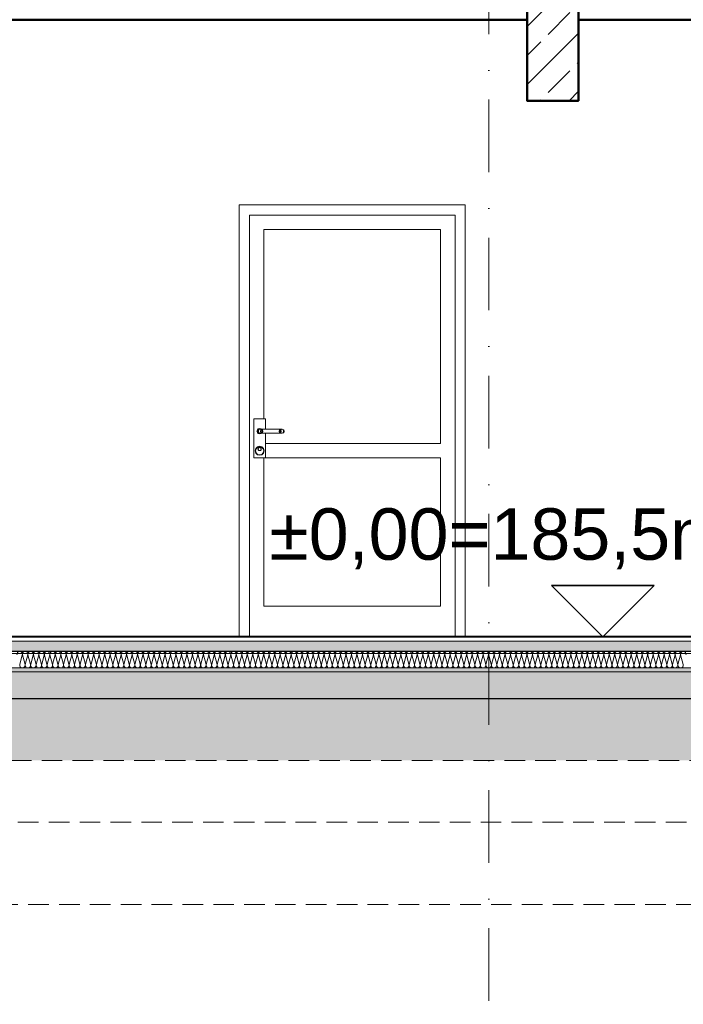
# Model space of a CAD drawing. Header units: centimetres. Extents: x -43488 to -10641, y 2063 to 22960.
# Tile 54 of 72: x -36623 to -36301, y 8205 to 8683. Entities that reach past the tile are written whole.
import ezdxf

# ---------------------------------------------------------------- set-up
doc = ezdxf.new("R2010")
doc.units = ezdxf.units.CM
doc.header["$MEASUREMENT"] = 0
doc.linetypes.add('Kreski i kropki', pattern=[67.027776, 35.277777, -17.638888, 0, -14.111111])
doc.linetypes.add('Przerywana krótka2', pattern=[15, 10, -5])
doc.layers.add('!konstrukcja tarasu_Nr_pióra__10', color=1, linetype='Continuous', lineweight=0)
doc.layers.add('Słupy_Nr_pióra__1', color=8, linetype='Continuous', lineweight=50)
for name, color, linetype, lineweight, true_color in [('!konstrukcja tarasu_Nr_pióra__2', 7, 'Continuous', 40, 0x61c100), ('!konstrukcja tarasu_Nr_pióra__4', 7, 'Continuous', 25, 0x31fd59), ('!konstrukcja tarasu_Nr_pióra__6', 7, 'Continuous', 18, 0x3fa3ff), ('!konstrukcja tarasu_Nr_pióra__8', 7, 'Continuous', 13, 0x42bda7), ('!ocieplenie_Nr_pióra__94', 7, 'Continuous', 18, 0x9f9f9f), ('!osie_Nr_pióra__6', 7, 'Continuous', 18, 0x3fa3ff), ('Słupy_Nr_pióra__7', 7, 'Continuous', 15, 0x9f9fff), ('Słupy_Nr_pióra__8', 7, 'Continuous', 13, 0x42bda7), ('Wymiarowanie_Nr_pióra__3', 7, 'Continuous', 35, 0xff6500), ('Wymiarowanie_Nr_pióra__6', 7, 'Continuous', 18, 0x3fa3ff), ('Wymiarowanie_Nr_pióra__8', 7, 'Continuous', 13, 0x42bda7), ('Ściany zewnętrzne_Nr_pióra__2', 7, 'Continuous', 40, 0x61c100), ('Ściany zewnętrzne_Nr_pióra__6', 7, 'Continuous', 18, 0x3fa3ff)]:
    doc.layers.add(name, color=color, linetype=linetype, lineweight=lineweight, true_color=true_color)
doc.styles.add('STYL_AUTOMATYCZNY_1', font='txt')
doc.linetypes.add('izolacja 1_50', pattern='A,0,[1,Janisz._Ochraniew_DACH i KLIMA_V21.Shx,S=0.31746,R=0,X=0,Y=0],-40,0', length=40)

msp = doc.modelspace()

# ---------------------------------------------------------------- hatches: boundary and pattern name
at = {"layer": 'Słupy_Nr_pióra__7', "linetype": 'Continuous', "lineweight": 15, "true_color": 0x9f9fff}
h = msp.add_hatch(dxfattribs=at)
h.set_pattern_fill('A_beton_zbrojony', color=161, style=0, pattern_type=2)
h.set_pattern_definition([(45, (0, 0), (-14.142136, 14.142136), []), (45, (-7.071, 7.071), (-14.142136, 14.142136), [15, -5])])
h.paths.add_polyline_path([(-36376.71, 8693.98), (-36351.71, 8693.98), (-36351.71, 8643.98), (-36376.71, 8643.98)])
h = msp.add_hatch(dxfattribs=at)
h.set_pattern_fill('A_beton', color=161, style=0, pattern_type=2)
h.set_pattern_definition([(45, (0, 0), (-11.3137085, 11.3137085), [12, -4]), (45, (0, 11.314), (-11.3137085, 11.3137085), [12, -4])])
h.paths.add_polyline_path([(-37436.71, 8376.36), (-35903.71, 8376.36), (-35903.71, 8381.36), (-37436.71, 8381.36)])
at = {"layer": 'Słupy_Nr_pióra__8', "linetype": 'Continuous', "lineweight": 13, "true_color": 0x42bda7}
h = msp.add_hatch(dxfattribs=at)
h.set_pattern_fill('A_beton_lekki', color=135, style=0, pattern_type=2)
h.set_pattern_definition([(0, (0, 0), (0, 41.56922), [2.6, -21.4]), (0, (12, 20.785), (0, 41.56922), [2.6, -21.4]), (60, (0, 0), (-36, 20.78461), [2.6, -21.4]), (60, (24, 0), (-36, 20.78461), [2.6, -21.4]), (120, (2.6, 0), (36, 20.78461), [2.6, -21.4]), (120, (26.6, 0), (36, 20.78461), [2.6, -21.4]), (0, (0, 4), (0, 8), [0, -8, 0, -12]), (45, (4, 4), (-5.6568542, 5.6568542), [0, -6, 0, -10])])
h.paths.add_polyline_path([(-37436.71, 8368.36), (-35901.71, 8368.36), (-35901.71, 8353.36), (-37436.71, 8353.36)])
h = msp.add_hatch(dxfattribs=at)
h.set_pattern_fill('płyty_kamienne', color=135, style=0, pattern_type=2)
h.set_pattern_definition([(45, (0, 35), (-11.136932, 11.136932), [0, -10.5, 0, -15.75]), (110, (35, 35), (14.800159, 5.386817), [0, -7.7, 0, -13.3])])
h.paths.add_polyline_path([(-37436.71, 8353.36), (-37436.71, 8342.36), (-37436.71, 8293.36), (-37414.21, 8293.36), (-37414.21, 8253.36), (-37404.21, 8243.36), (-37320.74, 8323.36), (-36017.68, 8323.36), (-35934.21, 8243.36), (-35924.21, 8253.36), (-35924.21, 8293.36), (-35901.71, 8293.36), (-35901.71, 8342.36), (-35901.71, 8353.36)])

# ---------------------------------------------------------------- linework, layer by layer
at = {"layer": '!konstrukcja tarasu_Nr_pióra__10', "color": 1, "linetype": 'izolacja 1_50', "lineweight": 0}
for p, q in [((-35901.71, 8375.29), (-37436.71, 8375.29)), ((-37464.04, 8366.36), (-35874.38, 8366.36))]:
    msp.add_line(p, q, dxfattribs=at)
at = {"layer": '!konstrukcja tarasu_Nr_pióra__2', "color": 72, "linetype": 'Continuous', "lineweight": 40, "true_color": 0x61c100}
msp.add_line((-35901.71, 8383.36), (-37436.71, 8383.36), dxfattribs=at)
at = {"layer": '!konstrukcja tarasu_Nr_pióra__4', "color": 100, "linetype": 'Continuous', "lineweight": 25, "true_color": 0x31fd59}
for p, q in [((-35903.71, 8376.36), (-37436.71, 8376.36)), ((-35901.71, 8353.36), (-37436.71, 8353.36))]:
    msp.add_line(p, q, dxfattribs=at)
at = {"layer": '!konstrukcja tarasu_Nr_pióra__6', "color": 161, "linetype": 'Continuous', "lineweight": 18, "true_color": 0x3fa3ff}
msp.add_line((-35901.71, 8368.36), (-37436.71, 8368.36), dxfattribs=at)
at = {"layer": '!konstrukcja tarasu_Nr_pióra__8', "color": 135, "linetype": 'Continuous', "lineweight": 13, "true_color": 0x42bda7}
msp.add_line((-35901.71, 8381.36), (-37436.71, 8381.36), dxfattribs=at)
at = {"layer": '!konstrukcja tarasu_Nr_pióra__8', "color": 135, "linetype": 'Przerywana krótka2', "lineweight": 13, "true_color": 0x42bda7}
for p, q in [((-36017.68, 8323.36), (-37320.74, 8323.36)), ((-35924.21, 8293.36), (-37414.21, 8293.36)), ((-37414.21, 8253.36), (-35924.21, 8253.36))]:
    msp.add_line(p, q, dxfattribs=at)
at = {"layer": '!ocieplenie_Nr_pióra__94', "color": 253, "linetype": 'Continuous', "lineweight": 18, "true_color": 0x9f9f9f}
for p, q in [((-36622.1, 8374.68), (-36623.34, 8370.04)), ((-36622.01, 8374.68), (-36620.76, 8370.04)), ((-36619.43, 8374.68), (-36620.67, 8370.04)), ((-36619.34, 8374.68), (-36618.1, 8370.04)), ((-36616.76, 8374.68), (-36618.01, 8370.04)), ((-36616.67, 8374.68), (-36615.43, 8370.04)), ((-36614.1, 8374.68), (-36615.34, 8370.04)), ((-36614.01, 8374.68), (-36612.76, 8370.04)), ((-36611.43, 8374.68), (-36612.67, 8370.04)), ((-36611.34, 8374.68), (-36610.1, 8370.04)), ((-36608.76, 8374.68), (-36610.01, 8370.04)), ((-36608.67, 8374.68), (-36607.43, 8370.04)), ((-36606.1, 8374.68), (-36607.34, 8370.04)), ((-36606.01, 8374.68), (-36604.76, 8370.04)), ((-36603.43, 8374.68), (-36604.67, 8370.04)), ((-36603.34, 8374.68), (-36602.1, 8370.04)), ((-36600.76, 8374.68), (-36602.01, 8370.04)), ((-36600.67, 8374.68), (-36599.43, 8370.04)), ((-36598.1, 8374.68), (-36599.34, 8370.04)), ((-36598.01, 8374.68), (-36596.76, 8370.04)), ((-36595.43, 8374.68), (-36596.67, 8370.04)), ((-36595.34, 8374.68), (-36594.1, 8370.04)), ((-36592.76, 8374.68), (-36594.01, 8370.04)), ((-36592.67, 8374.68), (-36591.43, 8370.04)), ((-36590.1, 8374.68), (-36591.34, 8370.04)), ((-36590.01, 8374.68), (-36588.76, 8370.04)), ((-36587.43, 8374.68), (-36588.67, 8370.04)), ((-36587.34, 8374.68), (-36586.1, 8370.04)), ((-36584.76, 8374.68), (-36586.01, 8370.04)), ((-36584.67, 8374.68), (-36583.43, 8370.04)), ((-36582.1, 8374.68), (-36583.34, 8370.04)), ((-36582.01, 8374.68), (-36580.76, 8370.04)), ((-36579.43, 8374.68), (-36580.67, 8370.04)), ((-36579.34, 8374.68), (-36578.1, 8370.04)), ((-36576.76, 8374.68), (-36578.01, 8370.04)), ((-36576.67, 8374.68), (-36575.43, 8370.04)), ((-36574.1, 8374.68), (-36575.34, 8370.04)), ((-36574.01, 8374.68), (-36572.76, 8370.04)), ((-36571.43, 8374.68), (-36572.67, 8370.04)), ((-36571.34, 8374.68), (-36570.1, 8370.04)), ((-36568.76, 8374.68), (-36570.01, 8370.04)), ((-36568.67, 8374.68), (-36567.43, 8370.04)), ((-36566.1, 8374.68), (-36567.34, 8370.04)), ((-36566.01, 8374.68), (-36564.76, 8370.04)), ((-36563.43, 8374.68), (-36564.67, 8370.04)), ((-36563.34, 8374.68), (-36562.1, 8370.04)), ((-36560.76, 8374.68), (-36562.01, 8370.04)), ((-36560.67, 8374.68), (-36559.43, 8370.04)), ((-36558.1, 8374.68), (-36559.34, 8370.04)), ((-36558.01, 8374.68), (-36556.76, 8370.04)), ((-36555.43, 8374.68), (-36556.67, 8370.04)), ((-36555.34, 8374.68), (-36554.1, 8370.04)), ((-36552.76, 8374.68), (-36554.01, 8370.04)), ((-36552.67, 8374.68), (-36551.43, 8370.04)), ((-36550.1, 8374.68), (-36551.34, 8370.04)), ((-36550.01, 8374.68), (-36548.76, 8370.04)), ((-36547.43, 8374.68), (-36548.67, 8370.04)), ((-36547.34, 8374.68), (-36546.1, 8370.04)), ((-36544.76, 8374.68), (-36546.01, 8370.04)), ((-36544.67, 8374.68), (-36543.43, 8370.04)), ((-36542.1, 8374.68), (-36543.34, 8370.04)), ((-36542.01, 8374.68), (-36540.76, 8370.04)), ((-36539.43, 8374.68), (-36540.67, 8370.04)), ((-36539.34, 8374.68), (-36538.1, 8370.04)), ((-36536.76, 8374.68), (-36538.01, 8370.04)), ((-36536.67, 8374.68), (-36535.43, 8370.04)), ((-36534.1, 8374.68), (-36535.34, 8370.04)), ((-36534.01, 8374.68), (-36532.76, 8370.04)), ((-36531.43, 8374.68), (-36532.67, 8370.04)), ((-36531.34, 8374.68), (-36530.1, 8370.04)), ((-36528.76, 8374.68), (-36530.01, 8370.04)), ((-36528.67, 8374.68), (-36527.43, 8370.04)), ((-36526.1, 8374.68), (-36527.34, 8370.04)), ((-36526.01, 8374.68), (-36524.76, 8370.04)), ((-36523.43, 8374.68), (-36524.67, 8370.04)), ((-36523.34, 8374.68), (-36522.1, 8370.04)), ((-36520.76, 8374.68), (-36522.01, 8370.04)), ((-36520.67, 8374.68), (-36519.43, 8370.04)), ((-36518.1, 8374.68), (-36519.34, 8370.04)), ((-36518.01, 8374.68), (-36516.76, 8370.04)), ((-36515.43, 8374.68), (-36516.67, 8370.04)), ((-36515.34, 8374.68), (-36514.1, 8370.04)), ((-36512.76, 8374.68), (-36514.01, 8370.04)), ((-36512.67, 8374.68), (-36511.43, 8370.04)), ((-36510.1, 8374.68), (-36511.34, 8370.04)), ((-36510.01, 8374.68), (-36508.76, 8370.04)), ((-36507.43, 8374.68), (-36508.67, 8370.04)), ((-36507.34, 8374.68), (-36506.1, 8370.04)), ((-36504.76, 8374.68), (-36506.01, 8370.04)), ((-36504.67, 8374.68), (-36503.43, 8370.04)), ((-36502.1, 8374.68), (-36503.34, 8370.04)), ((-36502.01, 8374.68), (-36500.76, 8370.04)), ((-36499.43, 8374.68), (-36500.67, 8370.04)), ((-36499.34, 8374.68), (-36498.1, 8370.04)), ((-36496.76, 8374.68), (-36498.01, 8370.04)), ((-36496.67, 8374.68), (-36495.43, 8370.04)), ((-36494.1, 8374.68), (-36495.34, 8370.04)), ((-36494.01, 8374.68), (-36492.76, 8370.04)), ((-36491.43, 8374.68), (-36492.67, 8370.04)), ((-36491.34, 8374.68), (-36490.1, 8370.04)), ((-36488.76, 8374.68), (-36490.01, 8370.04)), ((-36488.67, 8374.68), (-36487.43, 8370.04)), ((-36486.1, 8374.68), (-36487.34, 8370.04)), ((-36486.01, 8374.68), (-36484.76, 8370.04)), ((-36483.43, 8374.68), (-36484.67, 8370.04)), ((-36483.34, 8374.68), (-36482.1, 8370.04)), ((-36480.76, 8374.68), (-36482.01, 8370.04)), ((-36480.67, 8374.68), (-36479.43, 8370.04)), ((-36478.1, 8374.68), (-36479.34, 8370.04)), ((-36478.01, 8374.68), (-36476.76, 8370.04)), ((-36475.43, 8374.68), (-36476.67, 8370.04)), ((-36475.34, 8374.68), (-36474.1, 8370.04)), ((-36472.76, 8374.68), (-36474.01, 8370.04)), ((-36472.67, 8374.68), (-36471.43, 8370.04)), ((-36470.1, 8374.68), (-36471.34, 8370.04)), ((-36470.01, 8374.68), (-36468.76, 8370.04)), ((-36467.43, 8374.68), (-36468.67, 8370.04)), ((-36467.34, 8374.68), (-36466.1, 8370.04)), ((-36464.76, 8374.68), (-36466.01, 8370.04)), ((-36464.67, 8374.68), (-36463.43, 8370.04)), ((-36462.1, 8374.68), (-36463.34, 8370.04)), ((-36462.01, 8374.68), (-36460.76, 8370.04)), ((-36459.43, 8374.68), (-36460.67, 8370.04)), ((-36459.34, 8374.68), (-36458.1, 8370.04)), ((-36456.76, 8374.68), (-36458.01, 8370.04)), ((-36456.67, 8374.68), (-36455.43, 8370.04)), ((-36454.1, 8374.68), (-36455.34, 8370.04)), ((-36454.01, 8374.68), (-36452.76, 8370.04)), ((-36451.43, 8374.68), (-36452.67, 8370.04)), ((-36451.34, 8374.68), (-36450.1, 8370.04)), ((-36448.76, 8374.68), (-36450.01, 8370.04)), ((-36448.67, 8374.68), (-36447.43, 8370.04)), ((-36446.1, 8374.68), (-36447.34, 8370.04)), ((-36446.01, 8374.68), (-36444.76, 8370.04)), ((-36443.43, 8374.68), (-36444.67, 8370.04)), ((-36443.34, 8374.68), (-36442.1, 8370.04)), ((-36440.76, 8374.68), (-36442.01, 8370.04)), ((-36440.67, 8374.68), (-36439.43, 8370.04)), ((-36438.1, 8374.68), (-36439.34, 8370.04)), ((-36438.01, 8374.68), (-36436.76, 8370.04)), ((-36435.43, 8374.68), (-36436.67, 8370.04)), ((-36435.34, 8374.68), (-36434.1, 8370.04)), ((-36432.76, 8374.68), (-36434.01, 8370.04)), ((-36432.67, 8374.68), (-36431.43, 8370.04)), ((-36430.1, 8374.68), (-36431.34, 8370.04)), ((-36430.01, 8374.68), (-36428.76, 8370.04)), ((-36427.43, 8374.68), (-36428.67, 8370.04)), ((-36427.34, 8374.68), (-36426.1, 8370.04)), ((-36424.76, 8374.68), (-36426.01, 8370.04)), ((-36424.67, 8374.68), (-36423.43, 8370.04)), ((-36422.1, 8374.68), (-36423.34, 8370.04)), ((-36422.01, 8374.68), (-36420.76, 8370.04)), ((-36419.43, 8374.68), (-36420.67, 8370.04)), ((-36419.34, 8374.68), (-36418.1, 8370.04)), ((-36416.76, 8374.68), (-36418.01, 8370.04)), ((-36416.67, 8374.68), (-36415.43, 8370.04)), ((-36414.1, 8374.68), (-36415.34, 8370.04)), ((-36414.01, 8374.68), (-36412.76, 8370.04)), ((-36411.43, 8374.68), (-36412.67, 8370.04)), ((-36411.34, 8374.68), (-36410.1, 8370.04)), ((-36408.76, 8374.68), (-36410.01, 8370.04)), ((-36408.67, 8374.68), (-36407.43, 8370.04)), ((-36406.1, 8374.68), (-36407.34, 8370.04)), ((-36406.01, 8374.68), (-36404.76, 8370.04)), ((-36403.43, 8374.68), (-36404.67, 8370.04)), ((-36403.34, 8374.68), (-36402.1, 8370.04)), ((-36400.76, 8374.68), (-36402.01, 8370.04)), ((-36400.67, 8374.68), (-36399.43, 8370.04)), ((-36398.1, 8374.68), (-36399.34, 8370.04)), ((-36398.01, 8374.68), (-36396.76, 8370.04)), ((-36395.43, 8374.68), (-36396.67, 8370.04)), ((-36395.34, 8374.68), (-36394.1, 8370.04)), ((-36392.76, 8374.68), (-36394.01, 8370.04)), ((-36392.67, 8374.68), (-36391.43, 8370.04)), ((-36390.1, 8374.68), (-36391.34, 8370.04)), ((-36390.01, 8374.68), (-36388.76, 8370.04)), ((-36387.43, 8374.68), (-36388.67, 8370.04)), ((-36387.34, 8374.68), (-36386.1, 8370.04)), ((-36384.76, 8374.68), (-36386.01, 8370.04)), ((-36384.67, 8374.68), (-36383.43, 8370.04)), ((-36382.1, 8374.68), (-36383.34, 8370.04)), ((-36382.01, 8374.68), (-36380.76, 8370.04)), ((-36379.43, 8374.68), (-36380.67, 8370.04)), ((-36379.34, 8374.68), (-36378.1, 8370.04)), ((-36376.76, 8374.68), (-36378.01, 8370.04)), ((-36376.67, 8374.68), (-36375.43, 8370.04)), ((-36374.1, 8374.68), (-36375.34, 8370.04)), ((-36374.01, 8374.68), (-36372.76, 8370.04)), ((-36371.43, 8374.68), (-36372.67, 8370.04)), ((-36371.34, 8374.68), (-36370.1, 8370.04)), ((-36368.76, 8374.68), (-36370.01, 8370.04)), ((-36368.67, 8374.68), (-36367.43, 8370.04)), ((-36366.1, 8374.68), (-36367.34, 8370.04)), ((-36366.01, 8374.68), (-36364.76, 8370.04)), ((-36363.43, 8374.68), (-36364.67, 8370.04)), ((-36363.34, 8374.68), (-36362.1, 8370.04)), ((-36360.76, 8374.68), (-36362.01, 8370.04)), ((-36360.67, 8374.68), (-36359.43, 8370.04)), ((-36358.1, 8374.68), (-36359.34, 8370.04)), ((-36358.01, 8374.68), (-36356.76, 8370.04)), ((-36355.43, 8374.68), (-36356.67, 8370.04)), ((-36355.34, 8374.68), (-36354.1, 8370.04)), ((-36352.76, 8374.68), (-36354.01, 8370.04)), ((-36352.67, 8374.68), (-36351.43, 8370.04)), ((-36350.1, 8374.68), (-36351.34, 8370.04)), ((-36350.01, 8374.68), (-36348.76, 8370.04)), ((-36347.43, 8374.68), (-36348.67, 8370.04)), ((-36347.34, 8374.68), (-36346.1, 8370.04)), ((-36344.76, 8374.68), (-36346.01, 8370.04)), ((-36344.67, 8374.68), (-36343.43, 8370.04)), ((-36342.1, 8374.68), (-36343.34, 8370.04)), ((-36342.01, 8374.68), (-36340.76, 8370.04)), ((-36339.43, 8374.68), (-36340.67, 8370.04)), ((-36339.34, 8374.68), (-36338.1, 8370.04)), ((-36336.76, 8374.68), (-36338.01, 8370.04)), ((-36336.67, 8374.68), (-36335.43, 8370.04)), ((-36334.1, 8374.68), (-36335.34, 8370.04)), ((-36334.01, 8374.68), (-36332.76, 8370.04)), ((-36331.43, 8374.68), (-36332.67, 8370.04)), ((-36331.34, 8374.68), (-36330.1, 8370.04)), ((-36328.76, 8374.68), (-36330.01, 8370.04)), ((-36328.67, 8374.68), (-36327.43, 8370.04)), ((-36326.1, 8374.68), (-36327.34, 8370.04)), ((-36326.01, 8374.68), (-36324.76, 8370.04)), ((-36323.43, 8374.68), (-36324.67, 8370.04)), ((-36323.34, 8374.68), (-36322.1, 8370.04)), ((-36320.76, 8374.68), (-36322.01, 8370.04)), ((-36320.67, 8374.68), (-36319.43, 8370.04)), ((-36318.1, 8374.68), (-36319.34, 8370.04)), ((-36318.01, 8374.68), (-36316.76, 8370.04)), ((-36315.43, 8374.68), (-36316.67, 8370.04)), ((-36315.34, 8374.68), (-36314.1, 8370.04)), ((-36312.76, 8374.68), (-36314.01, 8370.04)), ((-36312.67, 8374.68), (-36311.43, 8370.04)), ((-36310.1, 8374.68), (-36311.34, 8370.04)), ((-36310.01, 8374.68), (-36308.76, 8370.04)), ((-36307.43, 8374.68), (-36308.67, 8370.04)), ((-36307.34, 8374.68), (-36306.1, 8370.04)), ((-36304.76, 8374.68), (-36306.01, 8370.04)), ((-36304.67, 8374.68), (-36303.43, 8370.04)), ((-36302.1, 8374.68), (-36303.34, 8370.04)), ((-36302.01, 8374.68), (-36300.76, 8370.04))]:
    msp.add_line(p, q, dxfattribs=at)
for centre, start, end in [((-36623.38, 8375.03), 345.0191, 194.9809), ((-36620.72, 8375.03), 345.0191, 194.9809), ((-36618.05, 8375.03), 345.0191, 194.9809), ((-36615.38, 8375.03), 345.0191, 194.9809), ((-36612.72, 8375.03), 345.0191, 194.9809), ((-36610.05, 8375.03), 345.0191, 194.9809), ((-36607.38, 8375.03), 345.0191, 194.9809), ((-36604.72, 8375.03), 345.0191, 194.9809), ((-36602.05, 8375.03), 345.0191, 194.9809), ((-36599.38, 8375.03), 345.0191, 194.9809), ((-36596.72, 8375.03), 345.0191, 194.9809), ((-36594.05, 8375.03), 345.0191, 194.9809), ((-36591.38, 8375.03), 345.0191, 194.9809), ((-36588.72, 8375.03), 345.0191, 194.9809), ((-36586.05, 8375.03), 345.0191, 194.9809), ((-36583.38, 8375.03), 345.0191, 194.9809), ((-36580.72, 8375.03), 345.0191, 194.9809), ((-36578.05, 8375.03), 345.0191, 194.9809), ((-36575.38, 8375.03), 345.0191, 194.9809), ((-36572.72, 8375.03), 345.0191, 194.9809), ((-36570.05, 8375.03), 345.0191, 194.9809), ((-36567.38, 8375.03), 345.0191, 194.9809), ((-36564.72, 8375.03), 345.0191, 194.9809), ((-36562.05, 8375.03), 345.0191, 194.9809), ((-36559.38, 8375.03), 345.0191, 194.9809), ((-36556.72, 8375.03), 345.0191, 194.9809), ((-36554.05, 8375.03), 345.0191, 194.9809), ((-36551.38, 8375.03), 345.0191, 194.9809), ((-36548.72, 8375.03), 345.0191, 194.9809), ((-36546.05, 8375.03), 345.0191, 194.9809), ((-36543.38, 8375.03), 345.0191, 194.9809), ((-36540.72, 8375.03), 345.0191, 194.9809), ((-36538.05, 8375.03), 345.0191, 194.9809), ((-36535.38, 8375.03), 345.0191, 194.9809), ((-36532.72, 8375.03), 345.0191, 194.9809), ((-36530.05, 8375.03), 345.0191, 194.9809), ((-36527.38, 8375.03), 345.0191, 194.9809), ((-36524.72, 8375.03), 345.0191, 194.9809), ((-36522.05, 8375.03), 345.0191, 194.9809), ((-36519.38, 8375.03), 345.0191, 194.9809), ((-36516.72, 8375.03), 345.0191, 194.9809), ((-36514.05, 8375.03), 345.0191, 194.9809), ((-36511.38, 8375.03), 345.0191, 194.9809), ((-36508.72, 8375.03), 345.0191, 194.9809), ((-36506.05, 8375.03), 345.0191, 194.9809), ((-36503.38, 8375.03), 345.0191, 194.9809), ((-36500.72, 8375.03), 345.0191, 194.9809), ((-36498.05, 8375.03), 345.0191, 194.9809), ((-36495.38, 8375.03), 345.0191, 194.9809), ((-36492.72, 8375.03), 345.0191, 194.9809), ((-36490.05, 8375.03), 345.0191, 194.9809), ((-36487.38, 8375.03), 345.0191, 194.9809), ((-36484.72, 8375.03), 345.0191, 194.9809), ((-36482.05, 8375.03), 345.0191, 194.9809), ((-36479.38, 8375.03), 345.0191, 194.9809), ((-36476.72, 8375.03), 345.0191, 194.9809), ((-36474.05, 8375.03), 345.0191, 194.9809), ((-36471.38, 8375.03), 345.0191, 194.9809), ((-36468.72, 8375.03), 345.0191, 194.9809), ((-36466.05, 8375.03), 345.0191, 194.9809), ((-36463.38, 8375.03), 345.0191, 194.9809), ((-36460.72, 8375.03), 345.0191, 194.9809), ((-36458.05, 8375.03), 345.0191, 194.9809), ((-36455.38, 8375.03), 345.0191, 194.9809), ((-36452.72, 8375.03), 345.0191, 194.9809), ((-36450.05, 8375.03), 345.0191, 194.9809), ((-36447.38, 8375.03), 345.0191, 194.9809), ((-36444.72, 8375.03), 345.0191, 194.9809), ((-36442.05, 8375.03), 345.0191, 194.9809), ((-36439.38, 8375.03), 345.0191, 194.9809), ((-36436.72, 8375.03), 345.0191, 194.9809), ((-36434.05, 8375.03), 345.0191, 194.9809), ((-36431.38, 8375.03), 345.0191, 194.9809), ((-36428.72, 8375.03), 345.0191, 194.9809), ((-36426.05, 8375.03), 345.0191, 194.9809), ((-36423.38, 8375.03), 345.0191, 194.9809), ((-36420.72, 8375.03), 345.0191, 194.9809), ((-36418.05, 8375.03), 345.0191, 194.9809), ((-36415.38, 8375.03), 345.0191, 194.9809), ((-36412.72, 8375.03), 345.0191, 194.9809), ((-36410.05, 8375.03), 345.0191, 194.9809), ((-36407.38, 8375.03), 345.0191, 194.9809), ((-36404.72, 8375.03), 345.0191, 194.9809), ((-36402.05, 8375.03), 345.0191, 194.9809), ((-36399.38, 8375.03), 345.0191, 194.9809), ((-36396.72, 8375.03), 345.0191, 194.9809), ((-36394.05, 8375.03), 345.0191, 194.9809), ((-36391.38, 8375.03), 345.0191, 194.9809), ((-36388.72, 8375.03), 345.0191, 194.9809), ((-36386.05, 8375.03), 345.0191, 194.9809), ((-36383.38, 8375.03), 345.0191, 194.9809), ((-36380.72, 8375.03), 345.0191, 194.9809), ((-36378.05, 8375.03), 345.0191, 194.9809), ((-36375.38, 8375.03), 345.0191, 194.9809), ((-36372.72, 8375.03), 345.0191, 194.9809), ((-36370.05, 8375.03), 345.0191, 194.9809), ((-36367.38, 8375.03), 345.0191, 194.9809), ((-36364.72, 8375.03), 345.0191, 194.9809), ((-36362.05, 8375.03), 345.0191, 194.9809), ((-36359.38, 8375.03), 345.0191, 194.9809), ((-36356.72, 8375.03), 345.0191, 194.9809), ((-36354.05, 8375.03), 345.0191, 194.9809), ((-36351.38, 8375.03), 345.0191, 194.9809), ((-36348.72, 8375.03), 345.0191, 194.9809), ((-36346.05, 8375.03), 345.0191, 194.9809), ((-36343.38, 8375.03), 345.0191, 194.9809), ((-36340.72, 8375.03), 345.0191, 194.9809), ((-36338.05, 8375.03), 345.0191, 194.9809), ((-36335.38, 8375.03), 345.0191, 194.9809), ((-36332.72, 8375.03), 345.0191, 194.9809), ((-36330.05, 8375.03), 345.0191, 194.9809), ((-36327.38, 8375.03), 345.0191, 194.9809), ((-36324.72, 8375.03), 345.0191, 194.9809), ((-36322.05, 8375.03), 345.0191, 194.9809), ((-36319.38, 8375.03), 345.0191, 194.9809), ((-36316.72, 8375.03), 345.0191, 194.9809), ((-36314.05, 8375.03), 345.0191, 194.9809), ((-36311.38, 8375.03), 345.0191, 194.9809), ((-36308.72, 8375.03), 345.0191, 194.9809), ((-36306.05, 8375.03), 345.0191, 194.9809), ((-36303.38, 8375.03), 345.0191, 194.9809), ((-36300.72, 8375.03), 345.0191, 194.9809), ((-36622.05, 8369.69), 165.0191, 14.9809), ((-36619.38, 8369.69), 165.0191, 14.9809), ((-36616.72, 8369.69), 165.0191, 14.9809), ((-36614.05, 8369.69), 165.0191, 14.9809), ((-36611.38, 8369.69), 165.0191, 14.9809), ((-36608.72, 8369.69), 165.0191, 14.9809), ((-36606.05, 8369.69), 165.0191, 14.9809), ((-36603.38, 8369.69), 165.0191, 14.9809), ((-36600.72, 8369.69), 165.0191, 14.9809), ((-36598.05, 8369.69), 165.0191, 14.9809), ((-36595.38, 8369.69), 165.0191, 14.9809), ((-36592.72, 8369.69), 165.0191, 14.9809), ((-36590.05, 8369.69), 165.0191, 14.9809), ((-36587.38, 8369.69), 165.0191, 14.9809), ((-36584.72, 8369.69), 165.0191, 14.9809), ((-36582.05, 8369.69), 165.0191, 14.9809), ((-36579.38, 8369.69), 165.0191, 14.9809), ((-36576.72, 8369.69), 165.0191, 14.9809), ((-36574.05, 8369.69), 165.0191, 14.9809), ((-36571.38, 8369.69), 165.0191, 14.9809), ((-36568.72, 8369.69), 165.0191, 14.9809), ((-36566.05, 8369.69), 165.0191, 14.9809), ((-36563.38, 8369.69), 165.0191, 14.9809), ((-36560.72, 8369.69), 165.0191, 14.9809), ((-36558.05, 8369.69), 165.0191, 14.9809), ((-36555.38, 8369.69), 165.0191, 14.9809), ((-36552.72, 8369.69), 165.0191, 14.9809), ((-36550.05, 8369.69), 165.0191, 14.9809), ((-36547.38, 8369.69), 165.0191, 14.9809), ((-36544.72, 8369.69), 165.0191, 14.9809), ((-36542.05, 8369.69), 165.0191, 14.9809), ((-36539.38, 8369.69), 165.0191, 14.9809), ((-36536.72, 8369.69), 165.0191, 14.9809), ((-36534.05, 8369.69), 165.0191, 14.9809), ((-36531.38, 8369.69), 165.0191, 14.9809), ((-36528.72, 8369.69), 165.0191, 14.9809), ((-36526.05, 8369.69), 165.0191, 14.9809), ((-36523.38, 8369.69), 165.0191, 14.9809), ((-36520.72, 8369.69), 165.0191, 14.9809), ((-36518.05, 8369.69), 165.0191, 14.9809), ((-36515.38, 8369.69), 165.0191, 14.9809), ((-36512.72, 8369.69), 165.0191, 14.9809), ((-36510.05, 8369.69), 165.0191, 14.9809), ((-36507.38, 8369.69), 165.0191, 14.9809), ((-36504.72, 8369.69), 165.0191, 14.9809), ((-36502.05, 8369.69), 165.0191, 14.9809), ((-36499.38, 8369.69), 165.0191, 14.9809), ((-36496.72, 8369.69), 165.0191, 14.9809), ((-36494.05, 8369.69), 165.0191, 14.9809), ((-36491.38, 8369.69), 165.0191, 14.9809), ((-36488.72, 8369.69), 165.0191, 14.9809), ((-36486.05, 8369.69), 165.0191, 14.9809), ((-36483.38, 8369.69), 165.0191, 14.9809), ((-36480.72, 8369.69), 165.0191, 14.9809), ((-36478.05, 8369.69), 165.0191, 14.9809), ((-36475.38, 8369.69), 165.0191, 14.9809), ((-36472.72, 8369.69), 165.0191, 14.9809), ((-36470.05, 8369.69), 165.0191, 14.9809), ((-36467.38, 8369.69), 165.0191, 14.9809), ((-36464.72, 8369.69), 165.0191, 14.9809), ((-36462.05, 8369.69), 165.0191, 14.9809), ((-36459.38, 8369.69), 165.0191, 14.9809), ((-36456.72, 8369.69), 165.0191, 14.9809), ((-36454.05, 8369.69), 165.0191, 14.9809), ((-36451.38, 8369.69), 165.0191, 14.9809), ((-36448.72, 8369.69), 165.0191, 14.9809), ((-36446.05, 8369.69), 165.0191, 14.9809), ((-36443.38, 8369.69), 165.0191, 14.9809), ((-36440.72, 8369.69), 165.0191, 14.9809), ((-36438.05, 8369.69), 165.0191, 14.9809), ((-36435.38, 8369.69), 165.0191, 14.9809), ((-36432.72, 8369.69), 165.0191, 14.9809), ((-36430.05, 8369.69), 165.0191, 14.9809), ((-36427.38, 8369.69), 165.0191, 14.9809), ((-36424.72, 8369.69), 165.0191, 14.9809), ((-36422.05, 8369.69), 165.0191, 14.9809), ((-36419.38, 8369.69), 165.0191, 14.9809), ((-36416.72, 8369.69), 165.0191, 14.9809), ((-36414.05, 8369.69), 165.0191, 14.9809), ((-36411.38, 8369.69), 165.0191, 14.9809), ((-36408.72, 8369.69), 165.0191, 14.9809), ((-36406.05, 8369.69), 165.0191, 14.9809), ((-36403.38, 8369.69), 165.0191, 14.9809), ((-36400.72, 8369.69), 165.0191, 14.9809), ((-36398.05, 8369.69), 165.0191, 14.9809), ((-36395.38, 8369.69), 165.0191, 14.9809), ((-36392.72, 8369.69), 165.0191, 14.9809), ((-36390.05, 8369.69), 165.0191, 14.9809), ((-36387.38, 8369.69), 165.0191, 14.9809), ((-36384.72, 8369.69), 165.0191, 14.9809), ((-36382.05, 8369.69), 165.0191, 14.9809), ((-36379.38, 8369.69), 165.0191, 14.9809), ((-36376.72, 8369.69), 165.0191, 14.9809), ((-36374.05, 8369.69), 165.0191, 14.9809), ((-36371.38, 8369.69), 165.0191, 14.9809), ((-36368.72, 8369.69), 165.0191, 14.9809), ((-36366.05, 8369.69), 165.0191, 14.9809), ((-36363.38, 8369.69), 165.0191, 14.9809), ((-36360.72, 8369.69), 165.0191, 14.9809), ((-36358.05, 8369.69), 165.0191, 14.9809), ((-36355.38, 8369.69), 165.0191, 14.9809), ((-36352.72, 8369.69), 165.0191, 14.9809), ((-36350.05, 8369.69), 165.0191, 14.9809), ((-36347.38, 8369.69), 165.0191, 14.9809), ((-36344.72, 8369.69), 165.0191, 14.9809), ((-36342.05, 8369.69), 165.0191, 14.9809), ((-36339.38, 8369.69), 165.0191, 14.9809), ((-36336.72, 8369.69), 165.0191, 14.9809), ((-36334.05, 8369.69), 165.0191, 14.9809), ((-36331.38, 8369.69), 165.0191, 14.9809), ((-36328.72, 8369.69), 165.0191, 14.9809), ((-36326.05, 8369.69), 165.0191, 14.9809), ((-36323.38, 8369.69), 165.0191, 14.9809), ((-36320.72, 8369.69), 165.0191, 14.9809), ((-36318.05, 8369.69), 165.0191, 14.9809), ((-36315.38, 8369.69), 165.0191, 14.9809), ((-36312.72, 8369.69), 165.0191, 14.9809), ((-36310.05, 8369.69), 165.0191, 14.9809), ((-36307.38, 8369.69), 165.0191, 14.9809), ((-36304.72, 8369.69), 165.0191, 14.9809), ((-36302.05, 8369.69), 165.0191, 14.9809)]:
    msp.add_arc(centre, 1.33, start, end, dxfattribs=at)
at = {"layer": '!osie_Nr_pióra__6', "color": 161, "linetype": 'Kreski i kropki', "lineweight": 18, "true_color": 0x3fa3ff}
msp.add_line((-36395.21, 9047.3), (-36395.21, 8191.44), dxfattribs=at)
at = {"layer": 'Słupy_Nr_pióra__1', "color": 8, "linetype": 'Continuous', "lineweight": 50, "flags": 128}
msp.add_lwpolyline([(-36376.71, 8693.98), (-36351.71, 8693.98), (-36351.71, 8643.98), (-36376.71, 8643.98)], close=True, dxfattribs=at)
at = {"layer": 'Wymiarowanie_Nr_pióra__3', "color": 30, "linetype": 'Continuous', "lineweight": 35, "true_color": 0xff6500}
for p, q in [((-36339.85, 8383.36), (-36364.85, 8408.36)), ((-36364.85, 8408.36), (-36314.85, 8408.36)), ((-36314.85, 8408.36), (-36339.85, 8383.36))]:
    msp.add_line(p, q, dxfattribs=at)
at = {"layer": 'Wymiarowanie_Nr_pióra__6', "color": 161, "linetype": 'Continuous', "lineweight": 18, "true_color": 0x3fa3ff}
for q in [(-36358.6, 8383.36), (-36321.1, 8383.36)]:
    msp.add_line((-36339.85, 8383.36), q, dxfattribs=at)
at = {"layer": 'Ściany zewnętrzne_Nr_pióra__2', "color": 72, "linetype": 'Continuous', "lineweight": 40, "true_color": 0x61c100}
for p, q in [((-36676.71, 8683.36), (-36376.71, 8683.36)), ((-36376.71, 8683.36), (-36676.71, 8683.36)), ((-36351.71, 8683.36), (-35901.77, 8683.36)), ((-35901.77, 8683.36), (-36351.71, 8683.36))]:
    msp.add_line(p, q, dxfattribs=at)
at = {"layer": 'Ściany zewnętrzne_Nr_pióra__6', "color": 161, "linetype": 'Continuous', "lineweight": 18, "true_color": 0x3fa3ff}
for p, q in [((-36376.71, 8683.36), (-36676.71, 8683.36)), ((-36406.71, 8593.36), (-36516.71, 8593.36)), ((-36516.71, 8593.36), (-36516.71, 8383.36)), ((-36411.71, 8593.36), (-36511.71, 8593.36)), ((-36511.71, 8593.36), (-36411.71, 8593.36)), ((-36511.71, 8593.36), (-36411.71, 8593.36)), ((-36406.71, 8383.36), (-36406.71, 8593.36)), ((-36511.71, 8383.36), (-36511.71, 8588.36)), ((-36511.71, 8588.36), (-36411.71, 8588.36)), ((-36511.71, 8383.36), (-36511.71, 8588.36)), ((-36511.71, 8588.36), (-36411.71, 8588.36)), ((-36511.71, 8383.36), (-36511.71, 8588.36)), ((-36511.71, 8588.36), (-36411.71, 8588.36)), ((-36511.71, 8383.36), (-36511.71, 8588.36)), ((-36511.71, 8588.36), (-36411.71, 8588.36)), ((-36411.71, 8588.36), (-36411.71, 8383.36)), ((-36411.71, 8588.36), (-36411.71, 8383.36)), ((-36411.71, 8588.36), (-36411.71, 8383.36)), ((-36411.71, 8588.36), (-36411.71, 8383.36)), ((-36418.71, 8581.36), (-36504.71, 8581.36)), ((-36504.71, 8581.36), (-36504.71, 8489.36)), ((-36418.71, 8477.36), (-36418.71, 8581.36)), ((-36509.56, 8489.36), (-36503.86, 8489.36)), ((-36509.56, 8470.36), (-36509.56, 8489.36)), ((-36509.56, 8489.36), (-36503.86, 8489.36)), ((-36509.56, 8470.36), (-36509.56, 8489.36)), ((-36509.56, 8489.36), (-36503.86, 8489.36)), ((-36509.56, 8470.36), (-36509.56, 8489.36)), ((-36509.56, 8489.36), (-36503.86, 8489.36)), ((-36509.56, 8470.36), (-36509.56, 8489.36)), ((-36507.36, 8484.49), (-36506.71, 8484.66)), ((-36507.36, 8484.49), (-36506.71, 8484.66)), ((-36506.71, 8484.66), (-36506.06, 8484.49)), ((-36506.71, 8484.66), (-36506.06, 8484.49)), ((-36503.86, 8489.36), (-36503.86, 8484.36)), ((-36503.86, 8489.36), (-36503.86, 8484.36)), ((-36503.86, 8489.36), (-36503.86, 8484.36)), ((-36503.86, 8489.36), (-36503.86, 8484.36)), ((-36508.01, 8483.36), (-36507.83, 8484.01)), ((-36508.01, 8483.36), (-36507.83, 8484.01)), ((-36507.83, 8482.71), (-36508.01, 8483.36)), ((-36507.83, 8482.71), (-36508.01, 8483.36)), ((-36507.91, 8483.36), (-36507.75, 8483.96)), ((-36507.91, 8483.36), (-36507.75, 8483.96)), ((-36507.75, 8482.76), (-36507.91, 8483.36)), ((-36507.75, 8482.76), (-36507.91, 8483.36)), ((-36507.83, 8484.01), (-36507.36, 8484.49)), ((-36507.83, 8484.01), (-36507.36, 8484.49)), ((-36507.36, 8482.23), (-36507.83, 8482.71)), ((-36507.36, 8482.23), (-36507.83, 8482.71)), ((-36507.75, 8483.96), (-36507.31, 8484.4)), ((-36507.75, 8483.96), (-36507.31, 8484.4)), ((-36507.31, 8482.32), (-36507.75, 8482.76)), ((-36507.31, 8482.32), (-36507.75, 8482.76)), ((-36507.71, 8483.36), (-36507.42, 8484.07)), ((-36507.71, 8483.36), (-36507.42, 8484.07)), ((-36507.71, 8483.36), (-36507.42, 8484.07)), ((-36507.71, 8483.36), (-36507.42, 8484.07)), ((-36507.42, 8482.65), (-36507.71, 8483.36)), ((-36507.42, 8482.65), (-36507.71, 8483.36)), ((-36507.42, 8482.65), (-36507.71, 8483.36)), ((-36507.42, 8482.65), (-36507.71, 8483.36)), ((-36507.42, 8484.07), (-36506.71, 8484.36)), ((-36507.42, 8484.07), (-36506.71, 8484.36)), ((-36507.42, 8484.07), (-36506.71, 8484.36)), ((-36507.42, 8484.07), (-36506.71, 8484.36)), ((-36506.71, 8482.36), (-36507.42, 8482.65)), ((-36506.71, 8482.36), (-36507.42, 8482.65)), ((-36506.71, 8482.36), (-36507.42, 8482.65)), ((-36506.71, 8482.36), (-36507.42, 8482.65)), ((-36506.71, 8482.06), (-36507.36, 8482.23)), ((-36506.71, 8482.06), (-36507.36, 8482.23)), ((-36507.34, 8483.36), (-36507.07, 8484.07)), ((-36507.34, 8483.36), (-36507.07, 8484.07)), ((-36507.07, 8482.65), (-36507.34, 8483.36)), ((-36507.07, 8482.65), (-36507.34, 8483.36)), ((-36507.31, 8484.4), (-36506.71, 8484.56)), ((-36507.31, 8484.4), (-36506.71, 8484.56)), ((-36506.71, 8482.16), (-36507.31, 8482.32)), ((-36506.71, 8482.16), (-36507.31, 8482.32)), ((-36506.71, 8484.56), (-36506.11, 8484.4)), ((-36506.71, 8484.56), (-36506.11, 8484.4)), ((-36506.71, 8484.36), (-36506, 8484.07)), ((-36506.71, 8484.36), (-36506, 8484.07)), ((-36506.71, 8484.36), (-36506.44, 8484.36)), ((-36506.71, 8484.36), (-36506, 8484.07)), ((-36506.71, 8484.36), (-36506, 8484.07)), ((-36506.71, 8484.36), (-36506.44, 8484.36)), ((-36506, 8482.65), (-36506.71, 8482.36)), ((-36506, 8482.65), (-36506.71, 8482.36)), ((-36506, 8482.65), (-36506.71, 8482.36)), ((-36506, 8482.65), (-36506.71, 8482.36)), ((-36506.71, 8482.36), (-36506.44, 8482.36)), ((-36506.71, 8482.36), (-36506.44, 8482.36)), ((-36506.11, 8482.32), (-36506.71, 8482.16)), ((-36506.11, 8482.32), (-36506.71, 8482.16)), ((-36506.06, 8482.23), (-36506.71, 8482.06)), ((-36506.06, 8482.23), (-36506.71, 8482.06)), ((-36506.44, 8484.36), (-36505.71, 8484.36)), ((-36506.44, 8484.36), (-36505.71, 8484.36)), ((-36506.44, 8482.36), (-36505.71, 8482.36)), ((-36506.44, 8482.36), (-36505.71, 8482.36)), ((-36506.23, 8483.36), (-36506.07, 8484.07)), ((-36506.23, 8483.36), (-36506.07, 8484.07)), ((-36506.07, 8482.65), (-36506.23, 8483.36)), ((-36506.07, 8482.65), (-36506.23, 8483.36)), ((-36506.11, 8484.4), (-36505.67, 8483.96)), ((-36506.11, 8484.4), (-36505.67, 8483.96)), ((-36505.67, 8482.76), (-36506.11, 8482.32)), ((-36505.67, 8482.76), (-36506.11, 8482.32)), ((-36506.06, 8484.49), (-36505.58, 8484.01)), ((-36506.06, 8484.49), (-36505.58, 8484.01)), ((-36505.58, 8482.71), (-36506.06, 8482.23)), ((-36505.58, 8482.71), (-36506.06, 8482.23)), ((-36506, 8484.07), (-36505.71, 8483.36)), ((-36506, 8484.07), (-36505.71, 8483.36)), ((-36506, 8484.07), (-36505.71, 8483.36)), ((-36506, 8484.07), (-36505.71, 8483.36)), ((-36505.71, 8483.36), (-36506, 8482.65)), ((-36505.71, 8483.36), (-36506, 8482.65)), ((-36505.71, 8483.36), (-36506, 8482.65)), ((-36505.71, 8483.36), (-36506, 8482.65)), ((-36505.81, 8484.07), (-36505.54, 8483.36)), ((-36505.81, 8484.07), (-36505.54, 8483.36)), ((-36505.54, 8483.36), (-36505.81, 8482.65)), ((-36505.54, 8483.36), (-36505.81, 8482.65)), ((-36505.71, 8484.36), (-36504.71, 8484.36)), ((-36505.71, 8484.36), (-36504.71, 8484.36)), ((-36505.71, 8482.36), (-36504.71, 8482.36)), ((-36505.71, 8482.36), (-36504.71, 8482.36)), ((-36505.67, 8483.96), (-36505.51, 8483.36)), ((-36505.67, 8483.96), (-36505.51, 8483.36)), ((-36505.51, 8483.36), (-36505.67, 8482.76)), ((-36505.51, 8483.36), (-36505.67, 8482.76)), ((-36505.58, 8484.01), (-36505.41, 8483.36)), ((-36505.58, 8484.01), (-36505.41, 8483.36)), ((-36505.41, 8483.36), (-36505.58, 8482.71)), ((-36505.41, 8483.36), (-36505.58, 8482.71)), ((-36505.34, 8484.07), (-36505.19, 8483.36)), ((-36505.34, 8484.07), (-36505.19, 8483.36)), ((-36505.19, 8483.36), (-36505.34, 8482.65)), ((-36505.19, 8483.36), (-36505.34, 8482.65)), ((-36504.71, 8484.36), (-36497.71, 8484.36)), ((-36504.71, 8484.36), (-36497.71, 8484.36)), ((-36504.71, 8482.36), (-36497.71, 8482.36)), ((-36504.71, 8482.36), (-36497.71, 8482.36)), ((-36503.86, 8482.36), (-36503.86, 8470.36)), ((-36503.86, 8482.36), (-36503.86, 8470.36)), ((-36503.86, 8482.36), (-36503.86, 8470.36)), ((-36503.86, 8482.36), (-36503.86, 8470.36)), ((-36497.71, 8484.36), (-36496.71, 8484.36)), ((-36497.71, 8484.36), (-36496.71, 8484.36)), ((-36497.71, 8482.36), (-36496.71, 8482.36)), ((-36497.71, 8482.36), (-36496.71, 8482.36)), ((-36497.07, 8484.07), (-36497.23, 8483.36)), ((-36497.07, 8484.07), (-36497.23, 8483.36)), ((-36497.23, 8483.36), (-36497.07, 8482.65)), ((-36497.23, 8483.36), (-36497.07, 8482.65)), ((-36496.61, 8484.07), (-36496.87, 8483.36)), ((-36496.61, 8484.07), (-36496.87, 8483.36)), ((-36496.87, 8483.36), (-36496.61, 8482.65)), ((-36496.87, 8483.36), (-36496.61, 8482.65)), ((-36496.71, 8484.36), (-36495.98, 8484.36)), ((-36496.71, 8484.36), (-36495.98, 8484.36)), ((-36496.42, 8484.07), (-36496.71, 8483.36)), ((-36496.42, 8484.07), (-36496.71, 8483.36)), ((-36496.42, 8484.07), (-36496.71, 8483.36)), ((-36496.42, 8484.07), (-36496.71, 8483.36)), ((-36496.71, 8483.36), (-36496.42, 8482.65)), ((-36496.71, 8483.36), (-36496.42, 8482.65)), ((-36496.71, 8483.36), (-36496.42, 8482.65)), ((-36496.71, 8483.36), (-36496.42, 8482.65)), ((-36496.71, 8482.36), (-36495.98, 8482.36)), ((-36496.71, 8482.36), (-36495.98, 8482.36)), ((-36495.71, 8484.36), (-36496.42, 8484.07)), ((-36495.71, 8484.36), (-36496.42, 8484.07)), ((-36495.71, 8484.36), (-36496.42, 8484.07)), ((-36495.71, 8484.36), (-36496.42, 8484.07)), ((-36496.42, 8482.65), (-36495.71, 8482.36)), ((-36496.42, 8482.65), (-36495.71, 8482.36)), ((-36496.42, 8482.65), (-36495.71, 8482.36)), ((-36496.42, 8482.65), (-36495.71, 8482.36)), ((-36496.19, 8483.36), (-36496.34, 8484.07)), ((-36496.19, 8483.36), (-36496.34, 8484.07)), ((-36496.34, 8482.65), (-36496.19, 8483.36)), ((-36496.34, 8482.65), (-36496.19, 8483.36)), ((-36495.98, 8484.36), (-36495.71, 8484.36)), ((-36495.98, 8484.36), (-36495.71, 8484.36)), ((-36495.98, 8482.36), (-36495.71, 8482.36)), ((-36495.98, 8482.36), (-36495.71, 8482.36)), ((-36495, 8484.07), (-36495.71, 8484.36)), ((-36495, 8484.07), (-36495.71, 8484.36)), ((-36495, 8484.07), (-36495.71, 8484.36)), ((-36495, 8484.07), (-36495.71, 8484.36)), ((-36495.71, 8482.36), (-36495, 8482.65)), ((-36495.71, 8482.36), (-36495, 8482.65)), ((-36495.71, 8482.36), (-36495, 8482.65)), ((-36495.71, 8482.36), (-36495, 8482.65)), ((-36495.08, 8483.36), (-36495.34, 8484.07)), ((-36495.08, 8483.36), (-36495.34, 8484.07)), ((-36495.34, 8482.65), (-36495.08, 8483.36)), ((-36495.34, 8482.65), (-36495.08, 8483.36)), ((-36494.71, 8483.36), (-36495, 8484.07)), ((-36494.71, 8483.36), (-36495, 8484.07)), ((-36494.71, 8483.36), (-36495, 8484.07)), ((-36494.71, 8483.36), (-36495, 8484.07)), ((-36495, 8482.65), (-36494.71, 8483.36)), ((-36495, 8482.65), (-36494.71, 8483.36)), ((-36495, 8482.65), (-36494.71, 8483.36)), ((-36495, 8482.65), (-36494.71, 8483.36)), ((-36508.61, 8474.96), (-36507.81, 8475.76)), ((-36508.61, 8474.96), (-36507.81, 8475.76)), ((-36508.44, 8474.86), (-36507.71, 8475.59)), ((-36508.44, 8474.86), (-36507.71, 8475.59)), ((-36507.81, 8475.76), (-36506.71, 8476.06)), ((-36507.81, 8475.76), (-36506.71, 8476.06)), ((-36507.71, 8475.59), (-36506.71, 8475.86)), ((-36507.71, 8475.59), (-36506.71, 8475.86)), ((-36507.51, 8474.76), (-36507.4, 8475.16)), ((-36507.51, 8474.76), (-36507.4, 8475.16)), ((-36507.41, 8474.76), (-36507.31, 8475.11)), ((-36507.41, 8474.76), (-36507.31, 8475.11)), ((-36507.4, 8475.16), (-36507.11, 8475.45)), ((-36507.4, 8475.16), (-36507.11, 8475.45)), ((-36507.31, 8475.11), (-36507.06, 8475.37)), ((-36507.31, 8475.11), (-36507.06, 8475.37)), ((-36507.11, 8475.45), (-36506.71, 8475.56)), ((-36507.11, 8475.45), (-36506.71, 8475.56)), ((-36507.06, 8475.37), (-36506.71, 8475.46)), ((-36507.06, 8475.37), (-36506.71, 8475.46)), ((-36506.71, 8476.06), (-36505.61, 8475.76)), ((-36506.71, 8476.06), (-36505.61, 8475.76)), ((-36506.71, 8475.86), (-36505.71, 8475.59)), ((-36506.71, 8475.86), (-36505.71, 8475.59)), ((-36506.71, 8475.56), (-36506.31, 8475.45)), ((-36506.71, 8475.56), (-36506.31, 8475.45)), ((-36506.71, 8475.46), (-36506.36, 8475.37)), ((-36506.71, 8475.46), (-36506.36, 8475.37)), ((-36506.36, 8475.37), (-36506.1, 8475.11)), ((-36506.36, 8475.37), (-36506.1, 8475.11)), ((-36506.31, 8475.45), (-36506.02, 8475.16)), ((-36506.31, 8475.45), (-36506.02, 8475.16)), ((-36506.1, 8475.11), (-36506.01, 8474.76)), ((-36506.1, 8475.11), (-36506.01, 8474.76)), ((-36506.02, 8475.16), (-36505.91, 8474.76)), ((-36506.02, 8475.16), (-36505.91, 8474.76)), ((-36505.71, 8475.59), (-36504.98, 8474.86)), ((-36505.71, 8475.59), (-36504.98, 8474.86)), ((-36505.61, 8475.76), (-36504.8, 8474.96)), ((-36505.61, 8475.76), (-36504.8, 8474.96)), ((-36503.86, 8477.36), (-36418.71, 8477.36)), ((-36503.86, 8470.36), (-36509.56, 8470.36)), ((-36503.86, 8470.36), (-36509.56, 8470.36)), ((-36503.86, 8470.36), (-36509.56, 8470.36)), ((-36503.86, 8470.36), (-36509.56, 8470.36)), ((-36508.91, 8473.86), (-36508.61, 8474.96)), ((-36508.91, 8473.86), (-36508.61, 8474.96)), ((-36508.61, 8472.76), (-36508.91, 8473.86)), ((-36508.61, 8472.76), (-36508.91, 8473.86)), ((-36508.71, 8473.86), (-36508.44, 8474.86)), ((-36508.71, 8473.86), (-36508.44, 8474.86)), ((-36508.44, 8472.86), (-36508.71, 8473.86)), ((-36508.44, 8472.86), (-36508.71, 8473.86)), ((-36507.81, 8471.95), (-36508.61, 8472.76)), ((-36507.81, 8471.95), (-36508.61, 8472.76)), ((-36507.71, 8472.13), (-36508.44, 8472.86)), ((-36507.71, 8472.13), (-36508.44, 8472.86)), ((-36506.71, 8471.66), (-36507.81, 8471.95)), ((-36506.71, 8471.66), (-36507.81, 8471.95)), ((-36506.71, 8471.86), (-36507.71, 8472.13)), ((-36506.71, 8471.86), (-36507.71, 8472.13)), ((-36507.4, 8474.36), (-36507.51, 8474.76)), ((-36507.4, 8474.36), (-36507.51, 8474.76)), ((-36507.31, 8474.41), (-36507.41, 8474.76)), ((-36507.31, 8474.41), (-36507.41, 8474.76)), ((-36507.11, 8474.07), (-36507.4, 8474.36)), ((-36507.11, 8474.07), (-36507.4, 8474.36)), ((-36507.06, 8474.15), (-36507.31, 8474.41)), ((-36507.06, 8474.15), (-36507.31, 8474.41)), ((-36506.71, 8473.96), (-36507.11, 8474.07)), ((-36506.71, 8473.96), (-36507.11, 8474.07)), ((-36506.71, 8474.06), (-36507.06, 8474.15)), ((-36506.71, 8474.06), (-36507.06, 8474.15)), ((-36506.36, 8474.15), (-36506.71, 8474.06)), ((-36506.36, 8474.15), (-36506.71, 8474.06)), ((-36506.31, 8474.07), (-36506.71, 8473.96)), ((-36506.31, 8474.07), (-36506.71, 8473.96)), ((-36505.71, 8472.13), (-36506.71, 8471.86)), ((-36505.71, 8472.13), (-36506.71, 8471.86)), ((-36505.61, 8471.95), (-36506.71, 8471.66)), ((-36505.61, 8471.95), (-36506.71, 8471.66)), ((-36506.1, 8474.41), (-36506.36, 8474.15)), ((-36506.1, 8474.41), (-36506.36, 8474.15)), ((-36506.02, 8474.36), (-36506.31, 8474.07)), ((-36506.02, 8474.36), (-36506.31, 8474.07)), ((-36506.01, 8474.76), (-36506.1, 8474.41)), ((-36506.01, 8474.76), (-36506.1, 8474.41)), ((-36505.91, 8474.76), (-36506.02, 8474.36)), ((-36505.91, 8474.76), (-36506.02, 8474.36)), ((-36504.98, 8472.86), (-36505.71, 8472.13)), ((-36504.98, 8472.86), (-36505.71, 8472.13)), ((-36504.8, 8472.76), (-36505.61, 8471.95)), ((-36504.8, 8472.76), (-36505.61, 8471.95)), ((-36504.98, 8474.86), (-36504.71, 8473.86)), ((-36504.98, 8474.86), (-36504.71, 8473.86)), ((-36504.71, 8473.86), (-36504.98, 8472.86)), ((-36504.71, 8473.86), (-36504.98, 8472.86)), ((-36504.8, 8474.96), (-36504.51, 8473.86)), ((-36504.8, 8474.96), (-36504.51, 8473.86)), ((-36504.51, 8473.86), (-36504.8, 8472.76)), ((-36504.51, 8473.86), (-36504.8, 8472.76)), ((-36504.71, 8474.61), (-36504.71, 8473.11)), ((-36504.71, 8470.36), (-36504.71, 8398.36)), ((-36418.71, 8470.36), (-36503.86, 8470.36)), ((-36418.71, 8398.36), (-36418.71, 8470.36)), ((-36418.71, 8398.36), (-36504.71, 8398.36)), ((-36516.71, 8383.36), (-36511.71, 8383.36)), ((-36516.71, 8383.36), (-36511.71, 8383.36)), ((-36411.71, 8383.36), (-36511.71, 8383.36)), ((-36411.71, 8383.36), (-36511.71, 8383.36)), ((-36411.71, 8383.36), (-36406.71, 8383.36)), ((-36411.71, 8383.36), (-36406.71, 8383.36))]:
    msp.add_line(p, q, dxfattribs=at)

# ---------------------------------------------------------------- texts
at = {"layer": 'Wymiarowanie_Nr_pióra__8', "color": 135, "lineweight": 13, "true_color": 0x42bda7, "insert": (-36502.02, 8413.36), "char_height": 25, "attachment_point": 7, "style": 'STYL_AUTOMATYCZNY_1'}
msp.add_mtext('\\A1;{\\pql;\\fArial|b0|i0|c238|p38;±0,00=185,5m n.p.m.}', dxfattribs=at)

doc.saveas('drawing.dxf')
